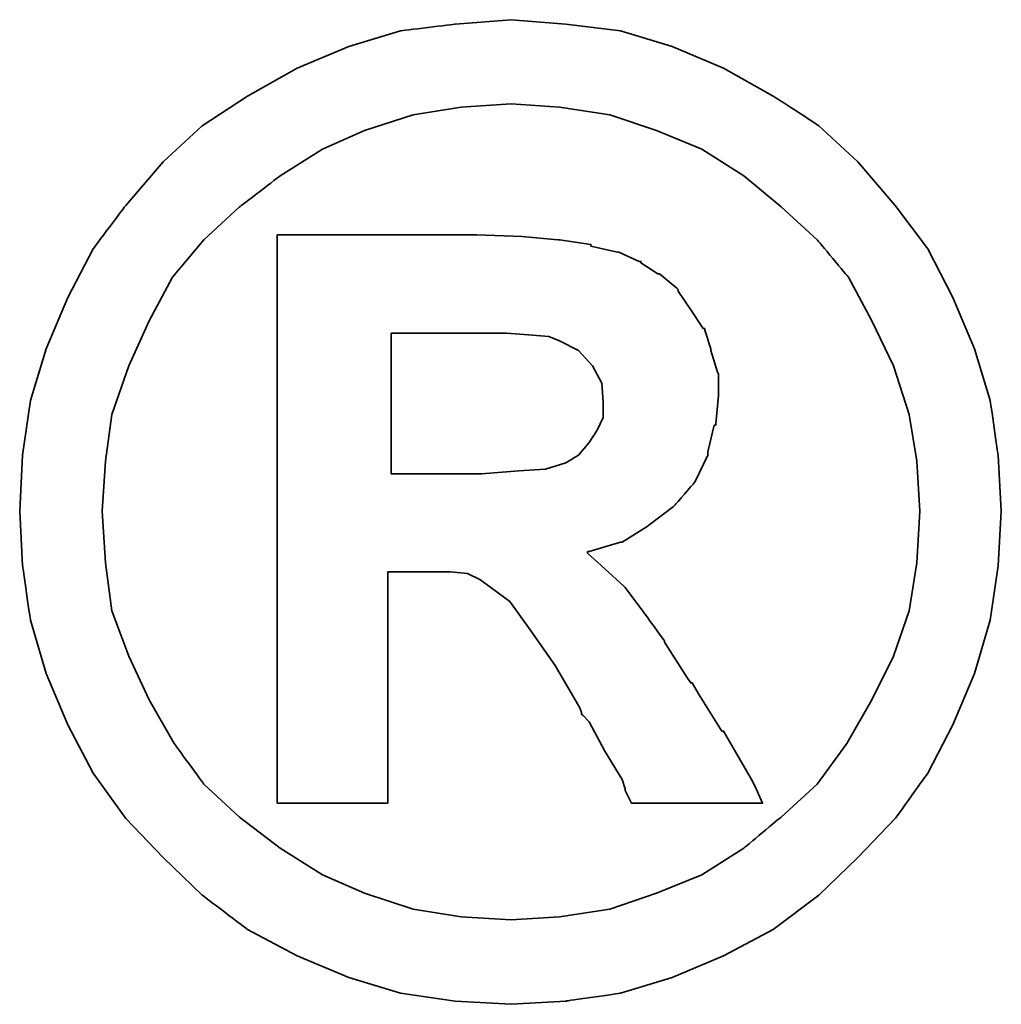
# Model space of a CAD drawing. Header units: millimetres. Extents: x 188 to 446, y 227 to 327.
# Tile 53 of 57: x 388.035 to 388.876, y 263.227 to 264.071. Entities that reach past the tile are written whole.
import ezdxf

# ---------------------------------------------------------------- set-up
doc = ezdxf.new("R2010")
doc.units = ezdxf.units.MM
doc.layers.add('DIM', color=4, linetype='Continuous')
doc.layers.add('layer 1', color=7, linetype='Continuous')

# ---------------------------------------------------------------- blocks, each defined once
blk = doc.blocks.new('TBI MOTION logo(完整正式版)')
at = {"layer": 'layer 1', "color": 22, "lineweight": 35}
for points, knots in [([(81.20634, 4.98624), (81.20634, 4.98624), (81.18649, 5.32862), (81.18649, 5.32862), (81.18649, 5.32862), (81.18649, 5.32862), (81.13886, 5.66206), (81.13886, 5.66206), (81.13886, 5.66206), (81.13886, 5.66206), (81.04359, 5.97764), (81.04359, 5.97764), (81.04359, 5.97764), (81.04359, 5.97764), (80.91061, 6.29124), (80.91061, 6.29124), (80.91061, 6.29124), (80.91061, 6.29124), (80.75778, 6.58697), (80.75778, 6.58697), (80.75778, 6.58697), (80.75778, 6.58697), (80.5593, 6.85294), (80.5593, 6.85294), (80.5593, 6.85294), (80.5593, 6.85294), (80.33105, 7.1189), (80.33105, 7.1189), (80.33105, 7.1189), (80.33105, 7.1189), (80.09287, 7.33921), (80.09287, 7.33921), (80.09287, 7.33921), (80.09287, 7.33921), (79.815, 7.51982), (79.815, 7.51982), (79.815, 7.51982), (79.815, 7.51982), (79.51133, 7.69051), (79.51133, 7.69051), (79.51133, 7.69051), (79.51133, 7.69051), (79.19773, 7.8235), (79.19773, 7.8235), (79.19773, 7.8235), (79.19773, 7.8235), (78.88215, 7.91877), (78.88215, 7.91877), (78.88215, 7.91877), (78.88215, 7.91877), (78.54871, 7.95846), (78.54871, 7.95846), (78.54871, 7.95846), (78.54871, 7.95846), (78.21526, 7.98625), (78.21526, 7.98625), (78.21526, 7.98625), (78.21526, 7.98625), (77.87388, 7.95846), (77.87388, 7.95846), (77.87388, 7.95846), (77.87388, 7.95846), (77.54044, 7.91877), (77.54044, 7.91877), (77.54044, 7.91877), (77.54044, 7.91877), (77.22485, 7.8235), (77.22485, 7.8235), (77.22485, 7.8235), (77.22485, 7.8235), (76.91027, 7.69051), (76.91027, 7.69051), (76.91027, 7.69051), (76.91027, 7.69051), (76.6056, 7.51982), (76.6056, 7.51982), (76.6056, 7.51982), (76.6056, 7.51982), (76.32972, 7.33921), (76.32972, 7.33921), (76.32972, 7.33921), (76.32972, 7.33921), (76.09154, 7.1189), (76.09154, 7.1189), (76.09154, 7.1189), (76.09154, 7.1189), (75.86329, 6.85294), (75.86329, 6.85294), (75.86329, 6.85294), (75.86329, 6.85294), (75.66382, 6.58697), (75.66382, 6.58697), (75.66382, 6.58697), (75.66382, 6.58697), (75.51099, 6.29124), (75.51099, 6.29124), (75.51099, 6.29124), (75.51099, 6.29124), (75.37702, 5.97764), (75.37702, 5.97764), (75.37702, 5.97764), (75.37702, 5.97764), (75.28175, 5.66206), (75.28175, 5.66206), (75.28175, 5.66206), (75.28175, 5.66206), (75.23411, 5.32862), (75.23411, 5.32862), (75.23411, 5.32862), (75.23411, 5.32862), (75.21625, 4.98624), (75.21625, 4.98624), (75.21625, 4.98624), (75.21625, 4.98624), (75.23411, 4.6528), (75.23411, 4.6528), (75.23411, 4.6528), (75.23411, 4.6528), (75.28175, 4.32035), (75.28175, 4.32035), (75.28175, 4.32035), (75.28175, 4.32035), (75.37702, 3.99583), (75.37702, 3.99583), (75.37702, 3.99583), (75.37702, 3.99583), (75.51099, 3.68224), (75.51099, 3.68224), (75.51099, 3.68224), (75.51099, 3.68224), (75.66382, 3.38749), (75.66382, 3.38749), (75.66382, 3.38749), (75.66382, 3.38749), (75.86329, 3.10963), (75.86329, 3.10963), (75.86329, 3.10963), (75.86329, 3.10963), (76.09154, 2.87145), (76.09154, 2.87145), (76.09154, 2.87145), (76.09154, 2.87145), (76.32972, 2.6432), (76.32972, 2.6432), (76.32972, 2.6432), (76.32972, 2.6432), (76.6056, 2.43381), (76.6056, 2.43381), (76.6056, 2.43381), (76.6056, 2.43381), (76.91027, 2.27205), (76.91027, 2.27205), (76.91027, 2.27205), (76.91027, 2.27205), (77.22485, 2.13906), (77.22485, 2.13906), (77.22485, 2.13906), (77.22485, 2.13906), (77.54044, 2.0438), (77.54044, 2.0438), (77.54044, 2.0438), (77.54044, 2.0438), (77.87388, 1.99616), (77.87388, 1.99616), (77.87388, 1.99616), (77.87388, 1.99616), (78.21526, 1.97631), (78.21526, 1.97631), (78.21526, 1.97631), (78.21526, 1.97631), (78.54871, 1.99616), (78.54871, 1.99616), (78.54871, 1.99616), (78.54871, 1.99616), (78.88215, 2.0438), (78.88215, 2.0438), (78.88215, 2.0438), (78.88215, 2.0438), (79.19773, 2.13906), (79.19773, 2.13906), (79.19773, 2.13906), (79.19773, 2.13906), (79.51133, 2.27205), (79.51133, 2.27205), (79.51133, 2.27205), (79.51133, 2.27205), (79.815, 2.43381), (79.815, 2.43381), (79.815, 2.43381), (79.815, 2.43381), (80.09287, 2.6432), (80.09287, 2.6432), (80.09287, 2.6432), (80.09287, 2.6432), (80.33105, 2.87145), (80.33105, 2.87145), (80.33105, 2.87145), (80.33105, 2.87145), (80.5593, 3.10963), (80.5593, 3.10963), (80.5593, 3.10963), (80.5593, 3.10963), (80.75778, 3.38749), (80.75778, 3.38749), (80.75778, 3.38749), (80.75778, 3.38749), (80.91061, 3.68224), (80.91061, 3.68224), (80.91061, 3.68224), (80.91061, 3.68224), (81.04359, 3.99583), (81.04359, 3.99583), (81.04359, 3.99583), (81.04359, 3.99583), (81.13886, 4.32035), (81.13886, 4.32035), (81.13886, 4.32035), (81.13886, 4.32035), (81.18649, 4.6528), (81.18649, 4.6528), (81.18649, 4.6528), (81.18649, 4.6528), (81.20634, 4.98624), (81.20634, 4.98624)], [0, 0, 0, 0, 0.0178571, 0.0178571, 0.0178571, 0.0178572, 0.0357143, 0.0357143, 0.0357143, 0.0357143, 0.0535714, 0.0535714, 0.0535714, 0.0535714, 0.0714286, 0.0714286, 0.0714286, 0.0714286, 0.0892857, 0.0892857, 0.0892857, 0.0892857, 0.1071429, 0.1071429, 0.1071429, 0.1071429, 0.125, 0.125, 0.125, 0.125, 0.1428571, 0.1428571, 0.1428571, 0.1428572, 0.1607143, 0.1607143, 0.1607143, 0.1607143, 0.1785714, 0.1785714, 0.1785714, 0.1785714, 0.1964286, 0.1964286, 0.1964286, 0.1964286, 0.2142857, 0.2142857, 0.2142857, 0.2142857, 0.2321429, 0.2321429, 0.2321429, 0.2321429, 0.25, 0.25, 0.25, 0.25, 0.2678571, 0.2678571, 0.2678571, 0.2678572, 0.2857143, 0.2857143, 0.2857143, 0.2857143, 0.3035714, 0.3035714, 0.3035714, 0.3035714, 0.3214286, 0.3214286, 0.3214286, 0.3214286, 0.3392857, 0.3392857, 0.3392857, 0.3392857, 0.3571429, 0.3571429, 0.3571429, 0.3571429, 0.375, 0.375, 0.375, 0.375, 0.3928571, 0.3928571, 0.3928571, 0.3928572, 0.4107143, 0.4107143, 0.4107143, 0.4107143, 0.4285714, 0.4285714, 0.4285714, 0.4285714, 0.4464286, 0.4464286, 0.4464286, 0.4464286, 0.4642857, 0.4642857, 0.4642857, 0.4642857, 0.4821429, 0.4821429, 0.4821429, 0.4821429, 0.5, 0.5, 0.5, 0.5, 0.5178571, 0.5178571, 0.5178571, 0.5178572, 0.5357143, 0.5357143, 0.5357143, 0.5357143, 0.5535714, 0.5535714, 0.5535714, 0.5535714, 0.5714286, 0.5714286, 0.5714286, 0.5714286, 0.5892857, 0.5892857, 0.5892857, 0.5892857, 0.6071429, 0.6071429, 0.6071429, 0.6071429, 0.625, 0.625, 0.625, 0.625, 0.6428571, 0.6428571, 0.6428571, 0.6428572, 0.6607143, 0.6607143, 0.6607143, 0.6607143, 0.6785714, 0.6785714, 0.6785714, 0.6785714, 0.6964286, 0.6964286, 0.6964286, 0.6964286, 0.7142857, 0.7142857, 0.7142857, 0.7142857, 0.7321429, 0.7321429, 0.7321429, 0.7321429, 0.75, 0.75, 0.75, 0.75, 0.7678571, 0.7678571, 0.7678571, 0.7678572, 0.7857143, 0.7857143, 0.7857143, 0.7857143, 0.8035714, 0.8035714, 0.8035714, 0.8035714, 0.8214286, 0.8214286, 0.8214286, 0.8214286, 0.8392857, 0.8392857, 0.8392857, 0.8392857, 0.8571429, 0.8571429, 0.8571429, 0.8571429, 0.875, 0.875, 0.875, 0.875, 0.8928571, 0.8928571, 0.8928571, 0.8928572, 0.9107143, 0.9107143, 0.9107143, 0.9107143, 0.9285714, 0.9285714, 0.9285714, 0.9285714, 0.9464286, 0.9464286, 0.9464286, 0.9464286, 0.9642857, 0.9642857, 0.9642857, 0.9642857, 0.9821429, 0.9821429, 0.9821429, 0.9821429, 1, 1, 1, 1]), ([(80.71014, 4.98624), (80.71014, 4.98624), (80.69129, 5.29091), (80.69129, 5.29091), (80.69129, 5.29091), (80.69129, 5.29091), (80.64464, 5.57672), (80.64464, 5.57672), (80.64464, 5.57672), (80.64464, 5.57672), (80.54937, 5.87245), (80.54937, 5.87245), (80.54937, 5.87245), (80.54937, 5.87245), (80.41639, 6.14833), (80.41639, 6.14833), (80.41639, 6.14833), (80.41639, 6.14833), (80.27349, 6.41429), (80.27349, 6.41429), (80.27349, 6.41429), (80.27349, 6.41429), (80.08295, 6.64255), (80.08295, 6.64255), (80.08295, 6.64255), (80.08295, 6.64255), (79.86264, 6.84301), (79.86264, 6.84301), (79.86264, 6.84301), (79.86264, 6.84301), (79.63439, 7.03355), (79.63439, 7.03355), (79.63439, 7.03355), (79.63439, 7.03355), (79.37835, 7.1963), (79.37835, 7.1963), (79.37835, 7.1963), (79.37835, 7.1963), (79.10246, 7.30944), (79.10246, 7.30944), (79.10246, 7.30944), (79.10246, 7.30944), (78.81665, 7.40471), (78.81665, 7.40471), (78.81665, 7.40471), (78.81665, 7.40471), (78.511, 7.45234), (78.511, 7.45234), (78.511, 7.45234), (78.511, 7.45234), (78.21526, 7.47219), (78.21526, 7.47219), (78.21526, 7.47219), (78.21526, 7.47219), (77.9106, 7.45234), (77.9106, 7.45234), (77.9106, 7.45234), (77.9106, 7.45234), (77.61685, 7.40471), (77.61685, 7.40471), (77.61685, 7.40471), (77.61685, 7.40471), (77.32012, 7.30944), (77.32012, 7.30944), (77.32012, 7.30944), (77.32012, 7.30944), (77.06309, 7.1963), (77.06309, 7.1963), (77.06309, 7.1963), (77.06309, 7.1963), (76.80606, 7.03355), (76.80606, 7.03355), (76.80606, 7.03355), (76.80606, 7.03355), (76.55797, 6.84301), (76.55797, 6.84301), (76.55797, 6.84301), (76.55797, 6.84301), (76.34063, 6.64255), (76.34063, 6.64255), (76.34063, 6.64255), (76.34063, 6.64255), (76.1491, 6.41429), (76.1491, 6.41429), (76.1491, 6.41429), (76.1491, 6.41429), (76.0062, 6.14833), (76.0062, 6.14833), (76.0062, 6.14833), (76.0062, 6.14833), (75.88314, 5.87245), (75.88314, 5.87245), (75.88314, 5.87245), (75.88314, 5.87245), (75.77794, 5.57672), (75.77794, 5.57672), (75.77794, 5.57672), (75.77794, 5.57672), (75.73924, 5.29091), (75.73924, 5.29091), (75.73924, 5.29091), (75.73924, 5.29091), (75.72039, 4.98624), (75.72039, 4.98624), (75.72039, 4.98624), (75.72039, 4.98624), (75.73924, 4.67165), (75.73924, 4.67165), (75.73924, 4.67165), (75.73924, 4.67165), (75.77794, 4.37791), (75.77794, 4.37791), (75.77794, 4.37791), (75.77794, 4.37791), (75.88314, 4.10102), (75.88314, 4.10102), (75.88314, 4.10102), (75.88314, 4.10102), (76.0062, 3.83407), (76.0062, 3.83407), (76.0062, 3.83407), (76.0062, 3.83407), (76.15902, 3.56811), (76.15902, 3.56811), (76.15902, 3.56811), (76.15902, 3.56811), (76.34063, 3.32001), (76.34063, 3.32001), (76.34063, 3.32001), (76.34063, 3.32001), (76.55797, 3.11955), (76.55797, 3.11955), (76.55797, 3.11955), (76.55797, 3.11955), (76.80606, 2.92901), (76.80606, 2.92901), (76.80606, 2.92901), (76.80606, 2.92901), (77.06309, 2.76725), (77.06309, 2.76725), (77.06309, 2.76725), (77.06309, 2.76725), (77.32012, 2.65412), (77.32012, 2.65412), (77.32012, 2.65412), (77.32012, 2.65412), (77.61685, 2.55786), (77.61685, 2.55786), (77.61685, 2.55786), (77.61685, 2.55786), (77.9106, 2.51022), (77.9106, 2.51022), (77.9106, 2.51022), (77.9106, 2.51022), (78.21526, 2.49137), (78.21526, 2.49137), (78.21526, 2.49137), (78.21526, 2.49137), (78.511, 2.51022), (78.511, 2.51022), (78.511, 2.51022), (78.511, 2.51022), (78.81665, 2.55786), (78.81665, 2.55786), (78.81665, 2.55786), (78.81665, 2.55786), (79.10246, 2.65412), (79.10246, 2.65412), (79.10246, 2.65412), (79.10246, 2.65412), (79.37835, 2.76725), (79.37835, 2.76725), (79.37835, 2.76725), (79.37835, 2.76725), (79.63439, 2.92901), (79.63439, 2.92901), (79.63439, 2.92901), (79.63439, 2.92901), (79.86264, 3.11955), (79.86264, 3.11955), (79.86264, 3.11955), (79.86264, 3.11955), (80.08295, 3.32001), (80.08295, 3.32001), (80.08295, 3.32001), (80.08295, 3.32001), (80.26356, 3.56811), (80.26356, 3.56811), (80.26356, 3.56811), (80.26356, 3.56811), (80.41639, 3.83407), (80.41639, 3.83407), (80.41639, 3.83407), (80.41639, 3.83407), (80.54937, 4.10102), (80.54937, 4.10102), (80.54937, 4.10102), (80.54937, 4.10102), (80.64464, 4.37791), (80.64464, 4.37791), (80.64464, 4.37791), (80.64464, 4.37791), (80.69129, 4.67165), (80.69129, 4.67165), (80.69129, 4.67165), (80.69129, 4.67165), (80.71014, 4.98624), (80.71014, 4.98624)], [0, 0, 0, 0, 0.0192308, 0.0192308, 0.0192308, 0.0192308, 0.0384615, 0.0384615, 0.0384615, 0.0384615, 0.0576923, 0.0576923, 0.0576923, 0.0576923, 0.0769231, 0.0769231, 0.0769231, 0.0769231, 0.0961538, 0.0961538, 0.0961538, 0.0961539, 0.1153846, 0.1153846, 0.1153846, 0.1153846, 0.1346154, 0.1346154, 0.1346154, 0.1346154, 0.1538462, 0.1538462, 0.1538462, 0.1538462, 0.1730769, 0.1730769, 0.1730769, 0.1730769, 0.1923077, 0.1923077, 0.1923077, 0.1923077, 0.2115385, 0.2115385, 0.2115385, 0.2115385, 0.2307692, 0.2307692, 0.2307692, 0.2307692, 0.25, 0.25, 0.25, 0.25, 0.2692308, 0.2692308, 0.2692308, 0.2692308, 0.2884615, 0.2884615, 0.2884615, 0.2884615, 0.3076923, 0.3076923, 0.3076923, 0.3076923, 0.3269231, 0.3269231, 0.3269231, 0.3269231, 0.3461538, 0.3461538, 0.3461538, 0.3461539, 0.3653846, 0.3653846, 0.3653846, 0.3653846, 0.3846154, 0.3846154, 0.3846154, 0.3846154, 0.4038462, 0.4038462, 0.4038462, 0.4038462, 0.4230769, 0.4230769, 0.4230769, 0.4230769, 0.4423077, 0.4423077, 0.4423077, 0.4423077, 0.4615385, 0.4615385, 0.4615385, 0.4615385, 0.4807692, 0.4807692, 0.4807692, 0.4807692, 0.5, 0.5, 0.5, 0.5, 0.5192308, 0.5192308, 0.5192308, 0.5192308, 0.5384615, 0.5384615, 0.5384615, 0.5384615, 0.5576923, 0.5576923, 0.5576923, 0.5576923, 0.5769231, 0.5769231, 0.5769231, 0.5769231, 0.5961538, 0.5961538, 0.5961538, 0.5961539, 0.6153846, 0.6153846, 0.6153846, 0.6153846, 0.6346154, 0.6346154, 0.6346154, 0.6346154, 0.6538462, 0.6538462, 0.6538462, 0.6538462, 0.6730769, 0.6730769, 0.6730769, 0.6730769, 0.6923077, 0.6923077, 0.6923077, 0.6923077, 0.7115385, 0.7115385, 0.7115385, 0.7115385, 0.7307692, 0.7307692, 0.7307692, 0.7307692, 0.75, 0.75, 0.75, 0.75, 0.7692308, 0.7692308, 0.7692308, 0.7692308, 0.7884615, 0.7884615, 0.7884615, 0.7884615, 0.8076923, 0.8076923, 0.8076923, 0.8076923, 0.8269231, 0.8269231, 0.8269231, 0.8269231, 0.8461538, 0.8461538, 0.8461538, 0.8461539, 0.8653846, 0.8653846, 0.8653846, 0.8653846, 0.8846154, 0.8846154, 0.8846154, 0.8846154, 0.9038462, 0.9038462, 0.9038462, 0.9038462, 0.9230769, 0.9230769, 0.9230769, 0.9230769, 0.9423077, 0.9423077, 0.9423077, 0.9423077, 0.9615385, 0.9615385, 0.9615385, 0.9615385, 0.9807692, 0.9807692, 0.9807692, 0.9807692, 1, 1, 1, 1]), ([(76.78721, 3.2823), (76.78721, 3.2823), (76.78721, 3.32001), (76.78721, 3.32001), (76.78721, 3.32001), (76.78721, 3.32001), (76.78721, 3.42422), (76.78721, 3.42422), (76.78721, 3.42422), (76.78721, 3.42422), (76.78721, 3.59689), (76.78721, 3.59689), (76.78721, 3.59689), (76.78721, 3.59689), (76.78721, 3.80529), (76.78721, 3.80529), (76.78721, 3.80529), (76.78721, 3.80529), (76.78721, 4.0524), (76.78721, 4.0524), (76.78721, 4.0524), (76.78721, 4.0524), (76.78721, 4.32035), (76.78721, 4.32035), (76.78721, 4.32035), (76.78721, 4.32035), (76.78721, 4.92868), (76.78721, 4.92868), (76.78721, 4.92868), (76.78721, 4.92868), (76.78721, 5.53801), (76.78721, 5.53801), (76.78721, 5.53801), (76.78721, 5.53801), (76.78721, 5.82482), (76.78721, 5.82482), (76.78721, 5.82482), (76.78721, 5.82482), (76.78721, 6.07291), (76.78721, 6.07291), (76.78721, 6.07291), (76.78721, 6.07291), (76.78721, 6.30017), (76.78721, 6.30017), (76.78721, 6.30017), (76.78721, 6.30017), (76.78721, 6.45399), (76.78721, 6.45399), (76.78721, 6.45399), (76.78721, 6.45399), (76.78721, 6.5572), (76.78721, 6.5572), (76.78721, 6.5572), (76.78721, 6.5572), (76.78721, 6.59689), (76.78721, 6.59689), (76.78721, 6.59689), (76.78721, 6.59689), (76.78721, 6.67232), (76.78721, 6.67232), (76.78721, 6.67232), (76.78721, 6.67232), (76.8537, 6.67232), (76.8537, 6.67232), (76.8537, 6.67232), (76.8537, 6.67232), (76.87355, 6.67232), (76.87355, 6.67232), (76.87355, 6.67232), (76.87355, 6.67232), (76.91027, 6.67232), (76.91027, 6.67232), (76.91027, 6.67232), (76.91027, 6.67232), (77.04424, 6.67232), (77.04424, 6.67232), (77.04424, 6.67232), (77.04424, 6.67232), (77.22485, 6.67232), (77.22485, 6.67232), (77.22485, 6.67232), (77.22485, 6.67232), (77.43524, 6.67232), (77.43524, 6.67232), (77.43524, 6.67232), (77.43524, 6.67232), (77.65357, 6.67232), (77.65357, 6.67232), (77.65357, 6.67232), (77.65357, 6.67232), (77.82625, 6.67232), (77.82625, 6.67232), (77.82625, 6.67232), (77.82625, 6.67232), (77.94037, 6.67232), (77.94037, 6.67232), (77.94037, 6.67232), (77.94037, 6.67232), (77.97709, 6.67232), (77.97709, 6.67232), (77.97709, 6.67232), (77.97709, 6.67232), (77.99694, 6.67232), (77.99694, 6.67232), (77.99694, 6.67232), (77.99694, 6.67232), (78.00686, 6.67232), (78.00686, 6.67232), (78.00686, 6.67232), (78.00686, 6.67232), (78.28275, 6.6624), (78.28275, 6.6624), (78.28275, 6.6624), (78.28275, 6.6624), (78.50107, 6.64255), (78.50107, 6.64255), (78.50107, 6.64255), (78.50107, 6.64255), (78.511, 6.64255), (78.511, 6.64255), (78.511, 6.64255), (78.511, 6.64255), (78.70154, 6.61476), (78.70154, 6.61476), (78.70154, 6.61476), (78.70154, 6.61476), (78.70154, 6.60483), (78.70154, 6.60483), (78.70154, 6.60483), (78.70154, 6.60483), (78.86429, 6.56713), (78.86429, 6.56713), (78.86429, 6.56713), (78.86429, 6.56713), (78.87223, 6.56713), (78.87223, 6.56713), (78.87223, 6.56713), (78.87223, 6.56713), (78.99727, 6.51056), (78.99727, 6.51056), (78.99727, 6.51056), (78.99727, 6.51056), (79.00719, 6.51056), (79.00719, 6.51056), (79.00719, 6.51056), (79.00719, 6.51056), (79.00719, 6.50162), (79.00719, 6.50162), (79.00719, 6.50162), (79.00719, 6.50162), (79.1104, 6.43415), (79.1104, 6.43415), (79.1104, 6.43415), (79.1104, 6.43415), (79.12132, 6.43415), (79.12132, 6.43415), (79.12132, 6.43415), (79.12132, 6.43415), (79.22552, 6.34781), (79.22552, 6.34781), (79.22552, 6.34781), (79.22552, 6.34781), (79.23544, 6.33888), (79.23544, 6.33888), (79.23544, 6.33888), (79.23544, 6.33888), (79.23544, 6.32895), (79.23544, 6.32895), (79.23544, 6.32895), (79.23544, 6.32895), (79.31087, 6.21483), (79.31087, 6.21483), (79.31087, 6.21483), (79.31087, 6.21483), (79.38629, 6.1007), (79.38629, 6.1007), (79.38629, 6.1007), (79.38629, 6.1007), (79.3972, 6.1007), (79.3972, 6.1007), (79.3972, 6.1007), (79.3972, 6.1007), (79.3972, 6.09078), (79.3972, 6.09078), (79.3972, 6.09078), (79.3972, 6.09078), (79.43392, 5.97764), (79.43392, 5.97764), (79.43392, 5.97764), (79.43392, 5.97764), (79.43392, 5.96772), (79.43392, 5.96772), (79.43392, 5.96772), (79.43392, 5.96772), (79.47362, 5.83474), (79.47362, 5.83474), (79.47362, 5.83474), (79.47362, 5.83474), (79.48156, 5.82482), (79.48156, 5.82482), (79.48156, 5.82482), (79.48156, 5.82482), (79.48156, 5.69977), (79.48156, 5.69977), (79.48156, 5.69977), (79.48156, 5.69977), (79.48156, 5.69183), (79.48156, 5.69183), (79.48156, 5.69183), (79.48156, 5.69183), (79.4637, 5.51915), (79.4637, 5.51915), (79.4637, 5.51915), (79.4637, 5.51915), (79.4637, 5.51122), (79.4637, 5.51122), (79.4637, 5.51122), (79.4637, 5.51122), (79.45377, 5.51122), (79.45377, 5.51122), (79.45377, 5.51122), (79.45377, 5.51122), (79.41507, 5.34847), (79.41507, 5.34847), (79.41507, 5.34847), (79.41507, 5.34847), (79.41507, 5.33854), (79.41507, 5.33854), (79.41507, 5.33854), (79.41507, 5.33854), (79.41507, 5.32862), (79.41507, 5.32862), (79.41507, 5.32862), (79.41507, 5.32862), (79.33865, 5.16785), (79.33865, 5.16785), (79.33865, 5.16785), (79.33865, 5.16785), (79.33071, 5.15693), (79.33071, 5.15693), (79.33071, 5.15693), (79.33071, 5.15693), (79.2156, 5.02495), (79.2156, 5.02495), (79.2156, 5.02495), (79.2156, 5.02495), (79.20567, 5.01502), (79.20567, 5.01502), (79.20567, 5.01502), (79.20567, 5.01502), (79.05483, 4.89991), (79.05483, 4.89991), (79.05483, 4.89991), (79.05483, 4.89991), (79.04491, 4.89197), (79.04491, 4.89197), (79.04491, 4.89197), (79.04491, 4.89197), (78.89208, 4.7967), (78.89208, 4.7967), (78.89208, 4.7967), (78.89208, 4.7967), (78.88215, 4.7967), (78.88215, 4.7967), (78.88215, 4.7967), (78.88215, 4.7967), (78.69161, 4.73913), (78.69161, 4.73913), (78.69161, 4.73913), (78.69161, 4.73913), (78.68169, 4.73913), (78.68169, 4.73913), (78.68169, 4.73913), (78.68169, 4.73913), (78.68169, 4.72921), (78.68169, 4.72921), (78.68169, 4.72921), (78.68169, 4.72921), (78.78688, 4.63394), (78.78688, 4.63394), (78.78688, 4.63394), (78.78688, 4.63394), (78.902, 4.52875), (78.902, 4.52875), (78.902, 4.52875), (78.902, 4.52875), (78.91093, 4.52081), (78.91093, 4.52081), (78.91093, 4.52081), (78.91093, 4.52081), (79.02506, 4.36798), (79.02506, 4.36798), (79.02506, 4.36798), (79.02506, 4.36798), (79.1501, 4.1953), (79.1501, 4.1953), (79.1501, 4.1953), (79.1501, 4.1953), (79.1501, 4.18736), (79.1501, 4.18736), (79.1501, 4.18736), (79.1501, 4.18736), (79.29201, 3.96705), (79.29201, 3.96705), (79.29201, 3.96705), (79.29201, 3.96705), (79.31087, 3.93828), (79.31087, 3.93828), (79.31087, 3.93828), (79.31087, 3.93828), (79.32079, 3.93828), (79.32079, 3.93828), (79.32079, 3.93828), (79.32079, 3.93828), (79.3585, 3.87178), (79.3585, 3.87178), (79.3585, 3.87178), (79.3585, 3.87178), (79.50141, 3.64353), (79.50141, 3.64353), (79.50141, 3.64353), (79.50141, 3.64353), (79.51133, 3.64353), (79.51133, 3.64353), (79.51133, 3.64353), (79.51133, 3.64353), (79.64431, 3.41528), (79.64431, 3.41528), (79.64431, 3.41528), (79.64431, 3.41528), (79.68202, 3.3478), (79.68202, 3.3478), (79.68202, 3.3478), (79.68202, 3.3478), (79.70187, 3.31009), (79.70187, 3.31009), (79.70187, 3.31009), (79.70187, 3.31009), (79.7495, 3.2049), (79.7495, 3.2049), (79.7495, 3.2049), (79.7495, 3.2049), (79.64431, 3.2049), (79.64431, 3.2049), (79.64431, 3.2049), (79.64431, 3.2049), (79.62546, 3.2049), (79.62546, 3.2049), (79.62546, 3.2049), (79.62546, 3.2049), (79.53912, 3.2049), (79.53912, 3.2049), (79.53912, 3.2049), (79.53912, 3.2049), (79.31087, 3.2049), (79.31087, 3.2049), (79.31087, 3.2049), (79.31087, 3.2049), (79.08262, 3.2049), (79.08262, 3.2049), (79.08262, 3.2049), (79.08262, 3.2049), (79.00719, 3.2049), (79.00719, 3.2049), (79.00719, 3.2049), (79.00719, 3.2049), (78.98735, 3.2049), (78.98735, 3.2049), (78.98735, 3.2049), (78.98735, 3.2049), (78.94964, 3.2049), (78.94964, 3.2049), (78.94964, 3.2049), (78.94964, 3.2049), (78.92979, 3.24459), (78.92979, 3.24459), (78.92979, 3.24459), (78.92979, 3.24459), (78.91093, 3.2823), (78.91093, 3.2823), (78.91093, 3.2823), (78.91093, 3.2823), (78.91093, 3.29223), (78.91093, 3.29223), (78.91093, 3.29223), (78.91093, 3.29223), (78.89208, 3.3478), (78.89208, 3.3478), (78.89208, 3.3478), (78.89208, 3.3478), (78.78688, 3.52048), (78.78688, 3.52048), (78.78688, 3.52048), (78.78688, 3.52048), (78.69161, 3.7001), (78.69161, 3.7001), (78.69161, 3.7001), (78.69161, 3.7001), (78.6539, 3.7388), (78.6539, 3.7388), (78.6539, 3.7388), (78.6539, 3.7388), (78.64398, 3.74873), (78.64398, 3.74873), (78.64398, 3.74873), (78.64398, 3.74873), (78.64398, 3.75766), (78.64398, 3.75766), (78.64398, 3.75766), (78.64398, 3.75766), (78.63405, 3.78644), (78.63405, 3.78644), (78.63405, 3.78644), (78.63405, 3.78644), (78.48321, 4.04347), (78.48321, 4.04347), (78.48321, 4.04347), (78.48321, 4.04347), (78.33038, 4.2618), (78.33038, 4.2618), (78.33038, 4.2618), (78.33038, 4.2618), (78.20732, 4.43447), (78.20732, 4.43447), (78.20732, 4.43447), (78.20732, 4.43447), (78.09221, 4.52081), (78.09221, 4.52081), (78.09221, 4.52081), (78.09221, 4.52081), (78.02472, 4.56845), (78.02472, 4.56845), (78.02472, 4.56845), (78.02472, 4.56845), (77.9493, 4.60616), (77.9493, 4.60616), (77.9493, 4.60616), (77.9493, 4.60616), (77.8451, 4.61608), (77.8451, 4.61608), (77.8451, 4.61608), (77.8451, 4.61608), (77.71113, 4.61608), (77.71113, 4.61608), (77.71113, 4.61608), (77.71113, 4.61608), (77.69128, 4.61608), (77.69128, 4.61608), (77.69128, 4.61608), (77.69128, 4.61608), (77.67342, 4.61608), (77.67342, 4.61608), (77.67342, 4.61608), (77.67342, 4.61608), (77.5583, 4.61608), (77.5583, 4.61608), (77.5583, 4.61608), (77.5583, 4.61608), (77.46303, 4.61608), (77.46303, 4.61608), (77.46303, 4.61608), (77.46303, 4.61608), (77.46303, 4.54761), (77.46303, 4.54761), (77.46303, 4.54761), (77.46303, 4.54761), (77.46303, 4.47318), (77.46303, 4.47318), (77.46303, 4.47318), (77.46303, 4.47318), (77.46303, 4.24294), (77.46303, 4.24294), (77.46303, 4.24294), (77.46303, 4.24294), (77.46303, 3.99583), (77.46303, 3.99583), (77.46303, 3.99583), (77.46303, 3.99583), (77.46303, 3.72888), (77.46303, 3.72888), (77.46303, 3.72888), (77.46303, 3.72888), (77.46303, 3.51055), (77.46303, 3.51055), (77.46303, 3.51055), (77.46303, 3.51055), (77.46303, 3.42422), (77.46303, 3.42422), (77.46303, 3.42422), (77.46303, 3.42422), (77.46303, 3.35773), (77.46303, 3.35773), (77.46303, 3.35773), (77.46303, 3.35773), (77.46303, 3.30017), (77.46303, 3.30017), (77.46303, 3.30017), (77.46303, 3.30017), (77.46303, 3.2823), (77.46303, 3.2823), (77.46303, 3.2823), (77.46303, 3.2823), (77.46303, 3.2049), (77.46303, 3.2049), (77.46303, 3.2049), (77.46303, 3.2049), (77.39753, 3.2049), (77.39753, 3.2049), (77.39753, 3.2049), (77.39753, 3.2049), (77.37768, 3.2049), (77.37768, 3.2049), (77.37768, 3.2049), (77.37768, 3.2049), (77.32012, 3.2049), (77.32012, 3.2049), (77.32012, 3.2049), (77.32012, 3.2049), (77.12165, 3.2049), (77.12165, 3.2049), (77.12165, 3.2049), (77.12165, 3.2049), (76.94897, 3.2049), (76.94897, 3.2049), (76.94897, 3.2049), (76.94897, 3.2049), (76.8924, 3.2049), (76.8924, 3.2049), (76.8924, 3.2049), (76.8924, 3.2049), (76.8537, 3.2049), (76.8537, 3.2049), (76.8537, 3.2049), (76.8537, 3.2049), (76.78721, 3.2049), (76.78721, 3.2049), (76.78721, 3.2049), (76.78721, 3.2049), (76.78721, 3.2823), (76.78721, 3.2823)], [0, 0, 0, 0, 0.0074074, 0.0074074, 0.0074074, 0.0074074, 0.0148148, 0.0148148, 0.0148148, 0.0148148, 0.0222222, 0.0222222, 0.0222222, 0.0222222, 0.0296296, 0.0296296, 0.0296296, 0.0296296, 0.037037, 0.037037, 0.037037, 0.037037, 0.0444444, 0.0444444, 0.0444444, 0.0444445, 0.0518519, 0.0518519, 0.0518519, 0.0518519, 0.0592593, 0.0592593, 0.0592593, 0.0592593, 0.0666667, 0.0666667, 0.0666667, 0.0666667, 0.0740741, 0.0740741, 0.0740741, 0.0740741, 0.0814815, 0.0814815, 0.0814815, 0.0814815, 0.0888889, 0.0888889, 0.0888889, 0.0888889, 0.0962963, 0.0962963, 0.0962963, 0.0962963, 0.1037037, 0.1037037, 0.1037037, 0.1037037, 0.1111111, 0.1111111, 0.1111111, 0.1111111, 0.1185185, 0.1185185, 0.1185185, 0.1185185, 0.1259259, 0.1259259, 0.1259259, 0.1259259, 0.1333333, 0.1333333, 0.1333333, 0.1333333, 0.1407407, 0.1407407, 0.1407407, 0.1407408, 0.1481481, 0.1481481, 0.1481481, 0.1481482, 0.1555556, 0.1555556, 0.1555556, 0.1555556, 0.162963, 0.162963, 0.162963, 0.162963, 0.1703704, 0.1703704, 0.1703704, 0.1703704, 0.1777778, 0.1777778, 0.1777778, 0.1777778, 0.1851852, 0.1851852, 0.1851852, 0.1851852, 0.1925926, 0.1925926, 0.1925926, 0.1925926, 0.2, 0.2, 0.2, 0.2, 0.2074074, 0.2074074, 0.2074074, 0.2074074, 0.2148148, 0.2148148, 0.2148148, 0.2148148, 0.2222222, 0.2222222, 0.2222222, 0.2222222, 0.2296296, 0.2296296, 0.2296296, 0.2296296, 0.237037, 0.237037, 0.237037, 0.237037, 0.2444444, 0.2444444, 0.2444444, 0.2444445, 0.2518519, 0.2518519, 0.2518519, 0.2518519, 0.2592593, 0.2592593, 0.2592593, 0.2592593, 0.2666667, 0.2666667, 0.2666667, 0.2666667, 0.2740741, 0.2740741, 0.2740741, 0.2740741, 0.2814815, 0.2814815, 0.2814815, 0.2814815, 0.2888889, 0.2888889, 0.2888889, 0.2888889, 0.2962963, 0.2962963, 0.2962963, 0.2962963, 0.3037037, 0.3037037, 0.3037037, 0.3037037, 0.3111111, 0.3111111, 0.3111111, 0.3111111, 0.3185185, 0.3185185, 0.3185185, 0.3185185, 0.3259259, 0.3259259, 0.3259259, 0.3259259, 0.3333333, 0.3333333, 0.3333333, 0.3333333, 0.3407407, 0.3407407, 0.3407407, 0.3407408, 0.3481481, 0.3481481, 0.3481481, 0.3481482, 0.3555556, 0.3555556, 0.3555556, 0.3555556, 0.362963, 0.362963, 0.362963, 0.362963, 0.3703704, 0.3703704, 0.3703704, 0.3703704, 0.3777778, 0.3777778, 0.3777778, 0.3777778, 0.3851852, 0.3851852, 0.3851852, 0.3851852, 0.3925926, 0.3925926, 0.3925926, 0.3925926, 0.4, 0.4, 0.4, 0.4, 0.4074074, 0.4074074, 0.4074074, 0.4074074, 0.4148148, 0.4148148, 0.4148148, 0.4148148, 0.4222222, 0.4222222, 0.4222222, 0.4222222, 0.4296296, 0.4296296, 0.4296296, 0.4296296, 0.437037, 0.437037, 0.437037, 0.437037, 0.4444444, 0.4444444, 0.4444444, 0.4444445, 0.4518519, 0.4518519, 0.4518519, 0.4518519, 0.4592593, 0.4592593, 0.4592593, 0.4592593, 0.4666667, 0.4666667, 0.4666667, 0.4666667, 0.4740741, 0.4740741, 0.4740741, 0.4740741, 0.4814815, 0.4814815, 0.4814815, 0.4814815, 0.4888889, 0.4888889, 0.4888889, 0.4888889, 0.4962963, 0.4962963, 0.4962963, 0.4962963, 0.5037037, 0.5037037, 0.5037037, 0.5037037, 0.5111111, 0.5111111, 0.5111111, 0.5111111, 0.5185185, 0.5185185, 0.5185185, 0.5185185, 0.5259259, 0.5259259, 0.5259259, 0.5259259, 0.5333333, 0.5333333, 0.5333333, 0.5333333, 0.5407407, 0.5407407, 0.5407407, 0.5407408, 0.5481481, 0.5481481, 0.5481481, 0.5481482, 0.5555556, 0.5555556, 0.5555556, 0.5555556, 0.562963, 0.562963, 0.562963, 0.562963, 0.5703704, 0.5703704, 0.5703704, 0.5703704, 0.5777778, 0.5777778, 0.5777778, 0.5777778, 0.5851852, 0.5851852, 0.5851852, 0.5851852, 0.5925926, 0.5925926, 0.5925926, 0.5925926, 0.6, 0.6, 0.6, 0.6, 0.6074074, 0.6074074, 0.6074074, 0.6074074, 0.6148148, 0.6148148, 0.6148148, 0.6148148, 0.6222222, 0.6222222, 0.6222222, 0.6222222, 0.6296296, 0.6296296, 0.6296296, 0.6296296, 0.637037, 0.637037, 0.637037, 0.637037, 0.6444444, 0.6444444, 0.6444444, 0.6444445, 0.6518519, 0.6518519, 0.6518519, 0.6518519, 0.6592593, 0.6592593, 0.6592593, 0.6592593, 0.6666667, 0.6666667, 0.6666667, 0.6666667, 0.6740741, 0.6740741, 0.6740741, 0.6740741, 0.6814815, 0.6814815, 0.6814815, 0.6814815, 0.6888889, 0.6888889, 0.6888889, 0.6888889, 0.6962963, 0.6962963, 0.6962963, 0.6962963, 0.7037037, 0.7037037, 0.7037037, 0.7037037, 0.7111111, 0.7111111, 0.7111111, 0.7111111, 0.7185185, 0.7185185, 0.7185185, 0.7185185, 0.7259259, 0.7259259, 0.7259259, 0.7259259, 0.7333333, 0.7333333, 0.7333333, 0.7333333, 0.7407407, 0.7407407, 0.7407407, 0.7407408, 0.7481481, 0.7481481, 0.7481481, 0.7481482, 0.7555556, 0.7555556, 0.7555556, 0.7555556, 0.762963, 0.762963, 0.762963, 0.762963, 0.7703704, 0.7703704, 0.7703704, 0.7703704, 0.7777778, 0.7777778, 0.7777778, 0.7777778, 0.7851852, 0.7851852, 0.7851852, 0.7851852, 0.7925926, 0.7925926, 0.7925926, 0.7925926, 0.8, 0.8, 0.8, 0.8, 0.8074074, 0.8074074, 0.8074074, 0.8074074, 0.8148148, 0.8148148, 0.8148148, 0.8148148, 0.8222222, 0.8222222, 0.8222222, 0.8222222, 0.8296296, 0.8296296, 0.8296296, 0.8296296, 0.837037, 0.837037, 0.837037, 0.837037, 0.8444444, 0.8444444, 0.8444444, 0.8444445, 0.8518519, 0.8518519, 0.8518519, 0.8518519, 0.8592593, 0.8592593, 0.8592593, 0.8592593, 0.8666667, 0.8666667, 0.8666667, 0.8666667, 0.8740741, 0.8740741, 0.8740741, 0.8740741, 0.8814815, 0.8814815, 0.8814815, 0.8814815, 0.8888889, 0.8888889, 0.8888889, 0.8888889, 0.8962963, 0.8962963, 0.8962963, 0.8962963, 0.9037037, 0.9037037, 0.9037037, 0.9037037, 0.9111111, 0.9111111, 0.9111111, 0.9111111, 0.9185185, 0.9185185, 0.9185185, 0.9185185, 0.9259259, 0.9259259, 0.9259259, 0.9259259, 0.9333333, 0.9333333, 0.9333333, 0.9333333, 0.9407407, 0.9407407, 0.9407407, 0.9407408, 0.9481481, 0.9481481, 0.9481481, 0.9481482, 0.9555556, 0.9555556, 0.9555556, 0.9555556, 0.962963, 0.962963, 0.962963, 0.962963, 0.9703704, 0.9703704, 0.9703704, 0.9703704, 0.9777778, 0.9777778, 0.9777778, 0.9777778, 0.9851852, 0.9851852, 0.9851852, 0.9851852, 0.9925926, 0.9925926, 0.9925926, 0.9925926, 1, 1, 1, 1]), ([(77.48288, 6.07291), (77.48288, 6.07291), (77.48288, 5.99551), (77.48288, 5.99551), (77.48288, 5.99551), (77.48288, 5.99551), (77.48288, 5.82482), (77.48288, 5.82482), (77.48288, 5.82482), (77.48288, 5.82482), (77.48288, 5.63328), (77.48288, 5.63328), (77.48288, 5.63328), (77.48288, 5.63328), (77.48288, 5.46358), (77.48288, 5.46358), (77.48288, 5.46358), (77.48288, 5.46358), (77.48288, 5.29091), (77.48288, 5.29091), (77.48288, 5.29091), (77.48288, 5.29091), (77.48288, 5.21449), (77.48288, 5.21449), (77.48288, 5.21449), (77.48288, 5.21449), (77.50074, 5.21449), (77.50074, 5.21449), (77.50074, 5.21449), (77.50074, 5.21449), (77.71113, 5.21449), (77.71113, 5.21449), (77.71113, 5.21449), (77.71113, 5.21449), (77.94037, 5.21449), (77.94037, 5.21449), (77.94037, 5.21449), (77.94037, 5.21449), (78.01579, 5.21449), (78.01579, 5.21449), (78.01579, 5.21449), (78.01579, 5.21449), (78.03465, 5.21449), (78.03465, 5.21449), (78.03465, 5.21449), (78.03465, 5.21449), (78.2629, 5.23335), (78.2629, 5.23335), (78.2629, 5.23335), (78.2629, 5.23335), (78.42565, 5.24327), (78.42565, 5.24327), (78.42565, 5.24327), (78.42565, 5.24327), (78.54871, 5.28098), (78.54871, 5.28098), (78.54871, 5.28098), (78.54871, 5.28098), (78.62611, 5.32862), (78.62611, 5.32862), (78.62611, 5.32862), (78.62611, 5.32862), (78.69161, 5.40503), (78.69161, 5.40503), (78.69161, 5.40503), (78.69161, 5.40503), (78.73925, 5.48145), (78.73925, 5.48145), (78.73925, 5.48145), (78.73925, 5.48145), (78.77696, 5.55885), (78.77696, 5.55885), (78.77696, 5.55885), (78.77696, 5.55885), (78.77696, 5.65214), (78.77696, 5.65214), (78.77696, 5.65214), (78.77696, 5.65214), (78.76902, 5.76726), (78.76902, 5.76726), (78.76902, 5.76726), (78.76902, 5.76726), (78.71146, 5.87245), (78.71146, 5.87245), (78.71146, 5.87245), (78.71146, 5.87245), (78.62611, 5.96772), (78.62611, 5.96772), (78.62611, 5.96772), (78.62611, 5.96772), (78.511, 6.02528), (78.511, 6.02528), (78.511, 6.02528), (78.511, 6.02528), (78.44451, 6.05306), (78.44451, 6.05306), (78.44451, 6.05306), (78.44451, 6.05306), (78.32046, 6.06299), (78.32046, 6.06299), (78.32046, 6.06299), (78.32046, 6.06299), (78.18748, 6.07291), (78.18748, 6.07291), (78.18748, 6.07291), (78.18748, 6.07291), (77.99694, 6.07291), (77.99694, 6.07291), (77.99694, 6.07291), (77.99694, 6.07291), (77.97709, 6.07291), (77.97709, 6.07291), (77.97709, 6.07291), (77.97709, 6.07291), (77.90167, 6.07291), (77.90167, 6.07291), (77.90167, 6.07291), (77.90167, 6.07291), (77.69128, 6.07291), (77.69128, 6.07291), (77.69128, 6.07291), (77.69128, 6.07291), (77.50074, 6.07291), (77.50074, 6.07291), (77.50074, 6.07291), (77.50074, 6.07291), (77.48288, 6.07291), (77.48288, 6.07291)], [0, 0, 0, 0, 0.03125, 0.03125, 0.03125, 0.03125, 0.0625, 0.0625, 0.0625, 0.0625, 0.09375, 0.09375, 0.09375, 0.09375, 0.125, 0.125, 0.125, 0.125, 0.15625, 0.15625, 0.15625, 0.15625, 0.1875, 0.1875, 0.1875, 0.1875, 0.21875, 0.21875, 0.21875, 0.21875, 0.25, 0.25, 0.25, 0.25, 0.28125, 0.28125, 0.28125, 0.28125, 0.3125, 0.3125, 0.3125, 0.3125, 0.34375, 0.34375, 0.34375, 0.34375, 0.375, 0.375, 0.375, 0.375, 0.40625, 0.40625, 0.40625, 0.40625, 0.4375, 0.4375, 0.4375, 0.4375, 0.46875, 0.46875, 0.46875, 0.46875, 0.5, 0.5, 0.5, 0.5, 0.53125, 0.53125, 0.53125, 0.53125, 0.5625, 0.5625, 0.5625, 0.5625, 0.59375, 0.59375, 0.59375, 0.59375, 0.625, 0.625, 0.625, 0.625, 0.65625, 0.65625, 0.65625, 0.65625, 0.6875, 0.6875, 0.6875, 0.6875, 0.71875, 0.71875, 0.71875, 0.71875, 0.75, 0.75, 0.75, 0.75, 0.78125, 0.78125, 0.78125, 0.78125, 0.8125, 0.8125, 0.8125, 0.8125, 0.84375, 0.84375, 0.84375, 0.84375, 0.875, 0.875, 0.875, 0.875, 0.90625, 0.90625, 0.90625, 0.90625, 0.9375, 0.9375, 0.9375, 0.9375, 0.96875, 0.96875, 0.96875, 0.96875, 1, 1, 1, 1])]:
    blk.add_open_spline(points, degree=3, knots=knots, dxfattribs=at)

msp = doc.modelspace()

# ---------------------------------------------------------------- block references
at = {"layer": 'DIM', "color": 7, "xscale": 0.1404528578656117, "yscale": 0.1404528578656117, "zscale": 0.1404528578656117}
msp.add_blockref('TBI MOTION logo(完整正式版)', (377.47029, 262.94914), dxfattribs=at)

doc.saveas('drawing.dxf')
